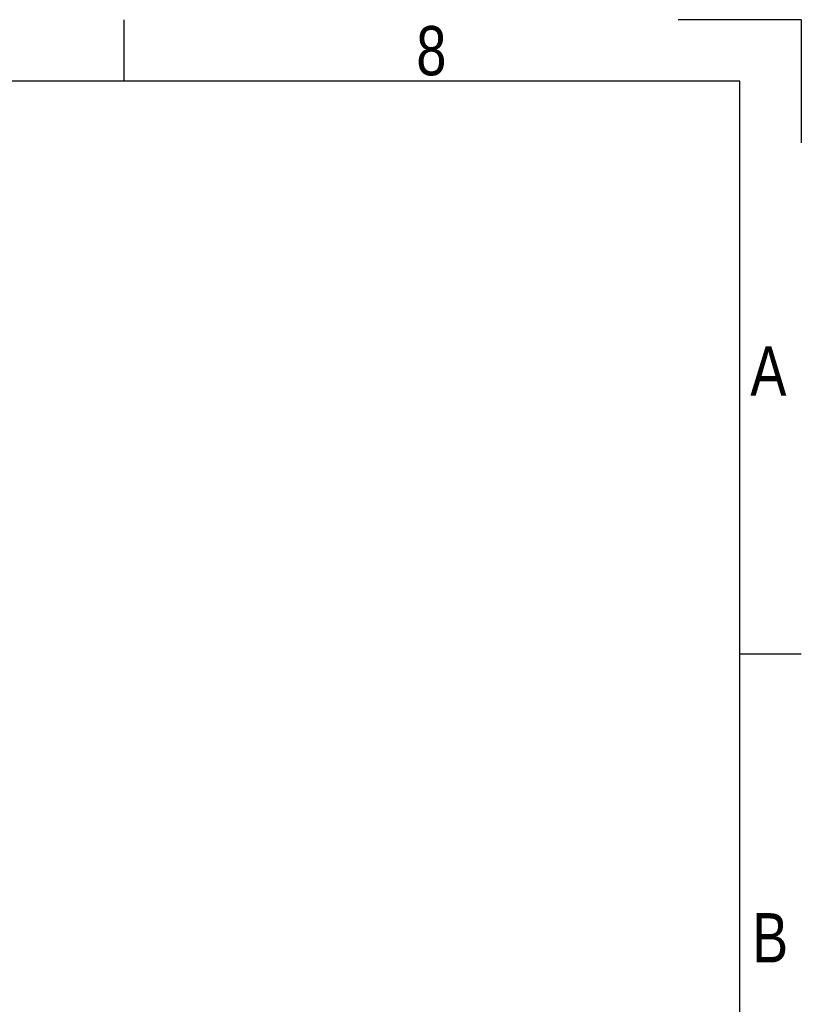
# Model space of a CAD drawing. Header units: millimetres. Extents: x 0 to 420, y 0 to 309.
# Tile 32 of 32: x 354 to 420, y 214 to 297. Entities that reach past the tile are written whole.
import ezdxf

# ---------------------------------------------------------------- set-up
doc = ezdxf.new("R2010")
doc.units = ezdxf.units.MM
doc.layers.add('CARTIGLIO', color=140, linetype='Continuous')
doc.styles.add('SLDTEXTSTYLE2', font='TXT', dxfattribs={"width": 0.821468})

msp = doc.modelspace()

# ---------------------------------------------------------------- linework, layer by layer
at = {"layer": 'CARTIGLIO', "linetype": 'Continuous'}
for p, q in [((363.08524, 291.82257), (363.08524, 296.99679)), ((420.00161, 296.99679), (409.65318, 296.99679)), ((420.00161, 296.99679), (420.00161, 286.64835)), ((414.8274, 291.82257), (5.18012, 291.82257)), ((414.8274, 5.171), (414.8274, 291.82257)), ((420.00161, 243.70236), (414.8274, 243.70236))]:
    msp.add_line(p, q, dxfattribs=at)

# ---------------------------------------------------------------- texts
at = {"layer": 'CARTIGLIO', "char_height": 4.13937, "attachment_point": 2, "style": 'SLDTEXTSTYLE2'}
for s, insert in [('8', (388.91266, 296.46286)), ('A', (417.23535, 269.55693)), ('B', (417.38132, 221.95415))]:
    msp.add_mtext(s, dxfattribs=dict(at, insert=insert))

doc.saveas('drawing.dxf')
